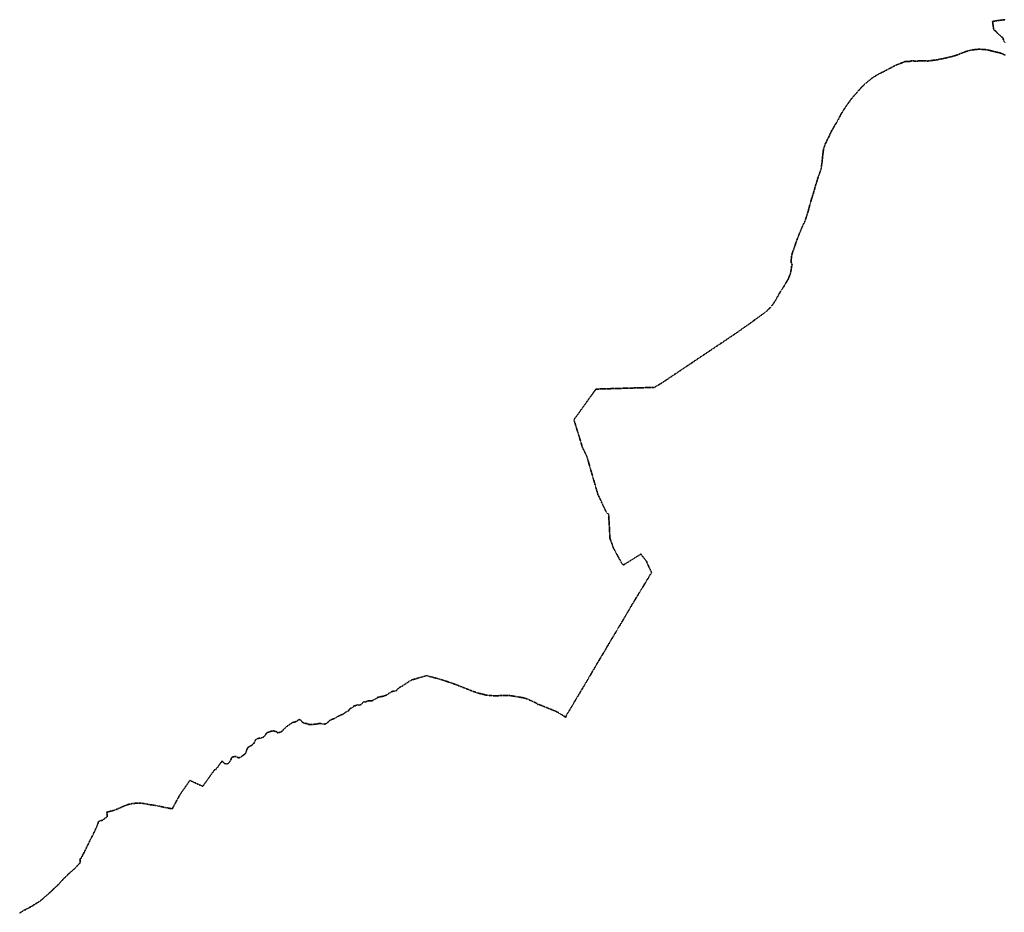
# Model space of a CAD drawing. Extents: x 7414218 to 7427513, y 5544630 to 5555035.
# Tile 45 of 46: x 7415833 to 7420721, y 5550379 to 5554811. Entities that reach past the tile are written whole.
import ezdxf

# ---------------------------------------------------------------- set-up
doc = ezdxf.new("R2010")
doc.units = 0
doc.linetypes.add('KROPK3-2', pattern=[2.49, 1.5, -0.47, 0.05, -0.47])
doc.layers.add('EGJE', color=7, linetype='CONTINUOUS', lineweight=35)

msp = doc.modelspace()

# ---------------------------------------------------------------- linework, layer by layer
at = {"layer": 'EGJE', "linetype": 'KROPK3-2', "lineweight": 35, "elevation": 10.2}
for points in [[(7420724.2, 5554698.2), (7420718.2, 5554705.8), (7420715, 5554717.7), (7420714.7, 5554720.2), (7420712.3, 5554722.8), (7420709.1, 5554724.5), (7420686.9, 5554743.8), (7420684.4, 5554746.9), (7420678.7, 5554754), (7420668.4, 5554760.5), (7420666.7, 5554772.3), (7420664.5, 5554788.2), (7420663, 5554802.1), (7420694.3, 5554807.2), (7420727.3, 5554810.7)], [(7415832.8, 5550374.9), (7415838.5, 5550379.3), (7415847.2, 5550384.8), (7415857.5, 5550390.7), (7415862, 5550392.3), (7415875.2, 5550400.1), (7415877.7, 5550401.3), (7415894.6, 5550410), (7415911.5, 5550421.3), (7415920, 5550426.3), (7415926, 5550429.9), (7415937.9, 5550438.4), (7415950.7, 5550449.3), (7415964.7, 5550461.2), (7415972.5, 5550468.2), (7415992.2, 5550486.5), (7416002, 5550495.7), (7416021.7, 5550514), (7416031, 5550524), (7416044, 5550537.9), (7416063.1, 5550557.9), (7416083.8, 5550577.2), (7416101, 5550591.7), (7416108.8, 5550599), (7416115.6, 5550605.8), (7416121.8, 5550613.4), (7416127.2, 5550618.8), (7416129.6, 5550621.2), (7416133.2, 5550628.7), (7416133.4, 5550638.7), (7416130.7, 5550644.3), (7416136.3, 5550645.5), (7416148.9, 5550669.6), (7416155, 5550681), (7416160.4, 5550691.8), (7416163.5, 5550698.4), (7416167.7, 5550707.4), (7416172.2, 5550716.7), (7416183.7, 5550739.9), (7416190.7, 5550753.8), (7416191.8, 5550755.9), (7416199, 5550768.6), (7416206.8, 5550786.3), (7416217.3, 5550808.6), (7416224.6, 5550830), (7416235.5, 5550834.5), (7416244.7, 5550836), (7416248, 5550838.5), (7416255.9, 5550846.2), (7416267, 5550852.5), (7416267, 5550868.3), (7416264.6, 5550876.5), (7416285.2, 5550881.2), (7416291.7, 5550882.7), (7416299, 5550885), (7416312.4, 5550889.7), (7416319.8, 5550892.8), (7416325.4, 5550895.1), (7416354.1, 5550908.3), (7416365.8, 5550912.7), (7416367.9, 5550913.4), (7416381.3, 5550916.8), (7416387.3, 5550918.3), (7416391.2, 5550918.7), (7416402.4, 5550920), (7416405.7, 5550920.3), (7416416.8, 5550921.3), (7416424.9, 5550921.2), (7416426.4, 5550921.4), (7416429.4, 5550921.6), (7416431.6, 5550921.3), (7416432.1, 5550921.3), (7416434.2, 5550921), (7416442.4, 5550920.4), (7416452.8, 5550918.6), (7416454.1, 5550918.4), (7416467.4, 5550915.9), (7416477, 5550913.8), (7416496.1, 5550911.1), (7416505.4, 5550909.6), (7416526.9, 5550905.3), (7416533.5, 5550904.1), (7416534.7, 5550903.9), (7416547.4, 5550901.2), (7416549.3, 5550900.8), (7416557.6, 5550899), (7416564.9, 5550897.7), (7416578.1, 5550895.2), (7416590.2, 5550893), (7416592.3, 5550896.9), (7416600, 5550910.9), (7416603.4, 5550917.2), (7416610.9, 5550930.9), (7416612.1, 5550933.5), (7416612.4, 5550934.2), (7416616.2, 5550940.3), (7416628.7, 5550963.6), (7416635.5, 5550973.3), (7416665.3, 5551016), (7416677.8, 5551033.9), (7416688.4, 5551028.9), (7416700.6, 5551023.1), (7416741.7, 5551004.8), (7416767.5, 5551040.6), (7416796.8, 5551082.3), (7416797, 5551082.5), (7416798.2, 5551084.7), (7416808.5, 5551090), (7416814.3, 5551098.2), (7416826.9, 5551115.8), (7416832.3, 5551123.4), (7416835.8, 5551128.4), (7416839.1, 5551127.6), (7416840.9, 5551127.2), (7416843.3, 5551124.6), (7416849.5, 5551117.9), (7416857.9, 5551115.5), (7416866.1, 5551116.3), (7416879.4, 5551131.4), (7416883.2, 5551142.1), (7416884, 5551144.5), (7416889.3, 5551150.3), (7416894.1, 5551151.2), (7416899.2, 5551152.1), (7416903.1, 5551152.8), (7416906.2, 5551153.3), (7416906.5, 5551153.1), (7416913.4, 5551148.3), (7416914.6, 5551147.5), (7416921.8, 5551146.6), (7416928.4, 5551149.2), (7416937.5, 5551155.4), (7416940.4, 5551157.3), (7416946.2, 5551161.3), (7416947, 5551161.9), (7416955, 5551169.3), (7416959.9, 5551185.8), (7416964.5, 5551195.4), (7416964.9, 5551196.4), (7416967.3, 5551198.8), (7416968, 5551199.5), (7416970.3, 5551200.5), (7416980, 5551205.7), (7416985.4, 5551208.5), (7416988.8, 5551212.9), (7416992.9, 5551216.1), (7416995.5, 5551218.1), (7416996.5, 5551219.5), (7417003.9, 5551235.2), (7417010.5, 5551240.1), (7417016.8, 5551242.3), (7417017.6, 5551242.5), (7417018.3, 5551242.8), (7417031.1, 5551244.2), (7417039.5, 5551247.1), (7417043.8, 5551249.8), (7417047.3, 5551252.1), (7417050.4, 5551256.6), (7417053.2, 5551260.5), (7417055.9, 5551264.4), (7417059.5, 5551269.7), (7417060.7, 5551270.3), (7417066, 5551273), (7417066.3, 5551273.1), (7417071.8, 5551274.4), (7417077.7, 5551277.3), (7417084.3, 5551278.3), (7417092.4, 5551279.6), (7417107.8, 5551275.8), (7417114.5, 5551270), (7417121.9, 5551272.2), (7417132, 5551275.1), (7417135.5, 5551279.7), (7417148.7, 5551291.5), (7417153, 5551295.7), (7417160.7, 5551303.3), (7417172.7, 5551310.8), (7417184.6, 5551320.5), (7417203.7, 5551325.7), (7417221.3, 5551336.6), (7417229, 5551331.8), (7417236, 5551322.4), (7417250, 5551316.5), (7417258.4, 5551316.6), (7417260.9, 5551315.5), (7417267.1, 5551312.2), (7417279.8, 5551312.2), (7417303, 5551312.5), (7417310.6, 5551314.6), (7417313.1, 5551315.2), (7417316, 5551316), (7417330.4, 5551315.8), (7417343, 5551313.3), (7417350.2, 5551314.6), (7417351, 5551314.8), (7417356.2, 5551316.4), (7417366.5, 5551325.4), (7417370.7, 5551330.8), (7417379.2, 5551335.5), (7417391.1, 5551340), (7417398.7, 5551341.1), (7417406.1, 5551348.2), (7417420.1, 5551354.9), (7417429.6, 5551359.7), (7417437.3, 5551361.9), (7417448.4, 5551370.4), (7417457.2, 5551376.3), (7417465.9, 5551378.9), (7417466.3, 5551382.2), (7417475.4, 5551392.3), (7417485.3, 5551395.1), (7417492.3, 5551403.4), (7417495.8, 5551403.4), (7417510, 5551409.4), (7417516, 5551407), (7417521, 5551409), (7417527.8, 5551410.4), (7417530, 5551413), (7417540.8, 5551425.4), (7417546.8, 5551422.9), (7417554.6, 5551425), (7417558.2, 5551428.2), (7417582.3, 5551429.7), (7417601.3, 5551439.3), (7417611.2, 5551446.7), (7417622.6, 5551449.3), (7417640.6, 5551452.4), (7417651.4, 5551456.5), (7417681.1, 5551475.7), (7417700.3, 5551478), (7417718.6, 5551495.5), (7417733.3, 5551503.3), (7417750.4, 5551515), (7417777.9, 5551532.4), (7417797.5, 5551538.1), (7417800, 5551538.8), (7417827.8, 5551547), (7417852.7, 5551554.3), (7417870.7, 5551549.4), (7417899.9, 5551541.5), (7417929.2, 5551533.6), (7417947.5, 5551527.3), (7417966.2, 5551520.9), (7417985.5, 5551514.3), (7418084, 5551476), (7418106.4, 5551468.1), (7418147.8, 5551457.8), (7418175.2, 5551454.8), (7418199.8, 5551454.3), (7418226.5, 5551455), (7418248.7, 5551455), (7418269.1, 5551454.9), (7418273.5, 5551454.2), (7418307.8, 5551448.5), (7418333.8, 5551444.1), (7418356.1, 5551437.2), (7418362, 5551434.1), (7418369.1, 5551431), (7418398.8, 5551417.2), (7418403.9, 5551411.5), (7418407.9, 5551411.7), (7418411, 5551410.4), (7418423.1, 5551405.8), (7418430.5, 5551402.8), (7418437.9, 5551399.9), (7418447.4, 5551396.1), (7418455.9, 5551392.7), (7418464.1, 5551389.6), (7418472.9, 5551385.8), (7418480.4, 5551382.7), (7418488.5, 5551379.3), (7418496.3, 5551375.9), (7418504, 5551372.6), (7418512.2, 5551367.3), (7418519.9, 5551362.5), (7418528.2, 5551357.2), (7418544.4, 5551346.8), (7418545.5, 5551349.9), (7418545, 5551354.2), (7418563.1, 5551383.7), (7418571.2, 5551397), (7418580.8, 5551413), (7418590.1, 5551428.7), (7418597.6, 5551442.3), (7418603.6, 5551451.7), (7418605.3, 5551454.4), (7418607.5, 5551458), (7418617.5, 5551475.3), (7418627.9, 5551492), (7418637.9, 5551509.5), (7418648.1, 5551526.7), (7418658.3, 5551544.3), (7418669.3, 5551562.2), (7418677.3, 5551576.4), (7418688.1, 5551594.4), (7418697.4, 5551611.4), (7418708.1, 5551628.4), (7418718.2, 5551645.7), (7418729.2, 5551663.7), (7418739.5, 5551679.5), (7418747.2, 5551694.6), (7418758.7, 5551714.2), (7418769.8, 5551732.8), (7418779.4, 5551748.6), (7418789.8, 5551765.7), (7418799.9, 5551782.5), (7418811.5, 5551802.1), (7418811.9, 5551802.7), (7418822.3, 5551819.8), (7418832.3, 5551837), (7418842.3, 5551854.5), (7418852.5, 5551871.5), (7418864.4, 5551891.3), (7418872.7, 5551906.5), (7418883.3, 5551923), (7418893.4, 5551940.3), (7418909.9, 5551967.3), (7418916.4, 5551978.7), (7418928.1, 5551996.3), (7418938.5, 5552014.4), (7418949.7, 5552032.4), (7418960.1, 5552050.2), (7418969.8, 5552065.5), (7418968.3, 5552069.1), (7418958.6, 5552090.2), (7418951.2, 5552106.3), (7418944.2, 5552122.4), (7418916.7, 5552157.6), (7418831.4, 5552104), (7418823.3, 5552109), (7418781.4, 5552186), (7418763.4, 5552235.4), (7418758.2, 5552331.1), (7418757.8, 5552338.2), (7418757, 5552354.2), (7418744, 5552368.2), (7418740.3, 5552376), (7418703.8, 5552452.6), (7418648.8, 5552642.2), (7418626.4, 5552688.3), (7418584.4, 5552824.5), (7418693.7, 5552976.7), (7418983.1, 5552985.2), (7419017.1, 5553004.9), (7419046.5, 5553024.6), (7419383.8, 5553250.4), (7419437.2, 5553288), (7419455, 5553300.5), (7419503.9, 5553336.1), (7419536.6, 5553359.8), (7419555, 5553376.8), (7419562.8, 5553386), (7419570.8, 5553395.2), (7419585, 5553416.9), (7419595, 5553434.8), (7419599.5, 5553442.8), (7419603.3, 5553449.9), (7419608.8, 5553459.3), (7419614.2, 5553467.4), (7419620.2, 5553476.8), (7419627.4, 5553487.4), (7419632.5, 5553495.7), (7419638.1, 5553505.7), (7419643.1, 5553513.8), (7419647.2, 5553521.4), (7419650.6, 5553528.8), (7419653, 5553534.8), (7419655.3, 5553540.3), (7419657, 5553545.2), (7419659.3, 5553552.4), (7419660.7, 5553557.7), (7419662.3, 5553565.2), (7419663, 5553569.6), (7419663.7, 5553574.7), (7419664, 5553576.7), (7419665.8, 5553589.2), (7419668.3, 5553593.5), (7419666, 5553597.3), (7419664.4, 5553601.5), (7419663.2, 5553605.4), (7419662.6, 5553609.3), (7419662.3, 5553612.9), (7419663.1, 5553619.6), (7419664.4, 5553629.9), (7419665.2, 5553636), (7419667, 5553644.5), (7419668, 5553649.5), (7419669.7, 5553655.2), (7419672, 5553662.5), (7419675.8, 5553671.5), (7419681.5, 5553687.8), (7419686.6, 5553703.9), (7419686.8, 5553704.3), (7419692.6, 5553720), (7419696, 5553728.8), (7419699.9, 5553738.3), (7419703.1, 5553748.1), (7419707, 5553756.8), (7419713.1, 5553771.2), (7419718.7, 5553783.8), (7419725.9, 5553799.2), (7419730.9, 5553810.7), (7419735.3, 5553821.9), (7419737.9, 5553832), (7419741.6, 5553843), (7419746, 5553855.9), (7419749.3, 5553866.5), (7419752.3, 5553878.8), (7419755.1, 5553890.1), (7419762.4, 5553915.4), (7419766.4, 5553927.9), (7419770.2, 5553939.6), (7419773, 5553948.4), (7419775.9, 5553958.7), (7419778.8, 5553969.1), (7419781.1, 5553977), (7419783.3, 5553985.5), (7419785.4, 5553992.9), (7419787, 5553996.6), (7419792, 5554012), (7419794.3, 5554020.1), (7419796.6, 5554028.4), (7419800.2, 5554038.4), (7419806, 5554053.2), (7419811.4, 5554071.8), (7419812.1, 5554076.2), (7419813.3, 5554083.8), (7419815.3, 5554096.2), (7419817.4, 5554112.6), (7419817.8, 5554120.9), (7419818.9, 5554132.1), (7419820.4, 5554142.8), (7419821.7, 5554154.3), (7419823.1, 5554164.9), (7419823.7, 5554168.1), (7419825.8, 5554175.7), (7419827.6, 5554181.5), (7419830.3, 5554187.9), (7419831.9, 5554192.3), (7419833.3, 5554195.7), (7419834.8, 5554199.2), (7419842.9, 5554215.7), (7419847.5, 5554224.2), (7419851.7, 5554232.6), (7419855.6, 5554241.5), (7419860.4, 5554251.8), (7419864.9, 5554260.3), (7419870.8, 5554270.7), (7419874.6, 5554277.3), (7419877.4, 5554282), (7419883.2, 5554291.4), (7419884.5, 5554293.6), (7419885.5, 5554295.7), (7419886.6, 5554298.3), (7419897.4, 5554316), (7419899.2, 5554319.5), (7419906.9, 5554334.6), (7419914.3, 5554348.4), (7419920.3, 5554357.5), (7419923.4, 5554362.3), (7419924.6, 5554364.2), (7419929.4, 5554371.6), (7419936.5, 5554382.3), (7419942.5, 5554390.8), (7419943.2, 5554391.8), (7419948.8, 5554399.3), (7419955.4, 5554408.7), (7419961.9, 5554417.5), (7419965.6, 5554422.1), (7419970.6, 5554427.9), (7419974.7, 5554432.6), (7419979, 5554437.5), (7419989.9, 5554449.8), (7420002.1, 5554464), (7420009.1, 5554471.8), (7420014.7, 5554477.5), (7420024, 5554486.9), (7420036.3, 5554497.9), (7420043.6, 5554504), (7420049, 5554508), (7420062.2, 5554518.8), (7420065.2, 5554521.1), (7420071.6, 5554525.5), (7420079.5, 5554530.3), (7420096.3, 5554540), (7420104.8, 5554544.9), (7420119.5, 5554551.1), (7420135.9, 5554560.4), (7420155.7, 5554570.5), (7420169.4, 5554577.9), (7420182, 5554584.3), (7420199.3, 5554591.6), (7420215.8, 5554597.3), (7420221.3, 5554600.4), (7420227.6, 5554602.7), (7420231.9, 5554603.5), (7420240.4, 5554602.7), (7420245, 5554602.7), (7420249.9, 5554603.4), (7420254.3, 5554605.2), (7420260.4, 5554605.8), (7420267.2, 5554606.2), (7420274.1, 5554605.4), (7420281.8, 5554605.1), (7420288.2, 5554605.3), (7420293.2, 5554605.7), (7420304.5, 5554606.1), (7420318.8, 5554606.2), (7420335.8, 5554605.8), (7420341, 5554605.3), (7420344.8, 5554606), (7420350.8, 5554606.9), (7420384.7, 5554611.3), (7420400.5, 5554614.3), (7420415, 5554617.2), (7420426.3, 5554619.7), (7420447.7, 5554624.6), (7420465.2, 5554628.8), (7420472.8, 5554631), (7420474.6, 5554631.5), (7420482, 5554633.9), (7420490, 5554636.8), (7420501.2, 5554641.4), (7420508.5, 5554644.2), (7420510.2, 5554644.9), (7420517.9, 5554648.2), (7420519.4, 5554648.7), (7420521.5, 5554649.4), (7420522.5, 5554649.8), (7420538.3, 5554655), (7420543.5, 5554656.6), (7420550.9, 5554658.4), (7420560.9, 5554660.3), (7420570.4, 5554661.6), (7420577.9, 5554662.7), (7420586.7, 5554663.5), (7420595.3, 5554663.8), (7420602.2, 5554663.7), (7420609.7, 5554663.5), (7420618, 5554662.9), (7420626, 5554662.2), (7420637.9, 5554660.5), (7420640.7, 5554659.9), (7420660.5, 5554655.1), (7420669.7, 5554652.9), (7420688, 5554648.4), (7420697.8, 5554646.1), (7420704.3, 5554644), (7420708.2, 5554642.4), (7420720.2, 5554637.3), (7420727.8, 5554634.4)]]:
    msp.add_lwpolyline(points, dxfattribs=at)

doc.saveas('drawing.dxf')
